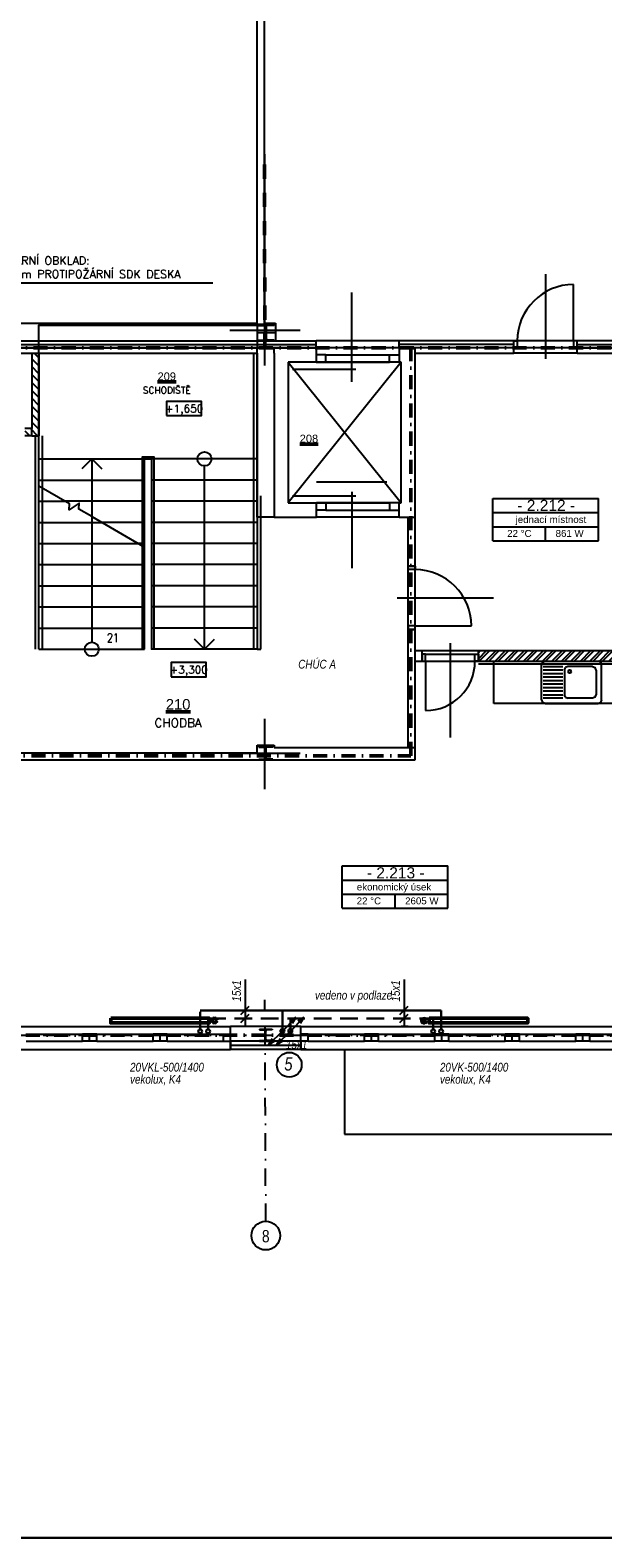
# Model space of a CAD drawing. Header units: millimetres. Extents: x 6435372 to 7248404, y 1559872 to 1886246.
# Tile 39 of 208: x 6652782 to 6660913, y 1704386 to 1725776. Entities that reach past the tile are written whole.
import ezdxf
from ezdxf.enums import TextEntityAlignment as Align

# ---------------------------------------------------------------- set-up
doc = ezdxf.new("R2010")
doc.units = ezdxf.units.MM
for name, pattern in [('DASH', [75, 50, -25]), ('DASHDOT', [1, 0.5, -0.25, 0, -0.25]), ('ČERCHOVANÁ', [1, 0.5, -0.25, 0, -0.25])]:
    doc.linetypes.add(name, pattern=pattern)
for name, color, linetype in [('1__NP___M_STNOSTI__T', 7, 'Continuous'), ('matrice DPS', 122, 'Continuous'), ('UT-popis', 7, 'Continuous'), ('UT_popis', 7, 'Continuous'), ('UT_tělesa-popis', 7, 'Continuous')]:
    doc.layers.add(name, color=color, linetype=linetype)
for name, color, linetype, lineweight in [('CKPOPISM', 8, 'Continuous', 50), ('CKPOPISM_POPIS', 8, 'Continuous', 25), ('požární prostup', 240, 'Continuous', 35), ('požární úseky', 21, 'ČERCHOVANÁ', 50), ('UT_potrubí', 10, 'Continuous', 30), ('UT_telesa', 181, 'Continuous', 50)]:
    doc.layers.add(name, color=color, linetype=linetype, lineweight=lineweight)
doc.styles.add('ARIAL', font='arial.ttf')
doc.styles.add('INDRA', font='ariali.ttf')
doc.styles.get("Standard").update_dxf_attribs({"font": 'romans.shx'})
doc.linetypes.add('IZOLACE_POLYSTYREN_EXPANDOVANY', pattern='A,1,[224,CADKON.SHX,S=0.01,R=0,X=-0.5,Y=-1.74],-2', length=3)
doc.linetypes.add('IZOLACE_POLYSTYREN_PENOVY', pattern='A,0.001,[228,CADKON.SHX,S=0.1,R=0,X=0,Y=0],-2', length=2.001)
doc.dimstyles.new('CADKON$7', dxfattribs={"dimscale": 100, "dimtxt": 2.5, "dimasz": 2.5, "dimexe": 1.8, "dimexo": 5, "dimgap": 0.6, "dimtad": 1, "dimrnd": 1, "dimtxsty": 'Standard', "dimblk1": 'OBLIQUE', "dimblk2": 'OBLIQUE', "dimsah": 1, "dimcen": 2.5, "dimadec": 1, "dimazin": 2, "dimtfac": 1, "dimtdec": 4, "dimtix": 1, "dimtmove": 0, "dimatfit": 3, "dimldrblk": 'DOTSMALL', "dimfxl": 5, "dimfxlon": 1, "dimtfill": 1, "dimtolj": 1, "dimarcsym": 0})

# ---------------------------------------------------------------- blocks, each defined once
blk = doc.blocks.new('CK_S_EXT_HEAHEA180')
for p, q in [((-90, 85.5), (90, 85.5)), ((-90, 85.5), (-90, 76)), ((-90, 76), (-18, 76)), ((-3, -61), (-3, 61)), ((3, -61), (3, 61)), ((90, 76), (18, 76)), ((90, 85.5), (90, 76)), ((-90, -85.5), (-90, -76)), ((-90, -76), (-18, -76)), ((-90, -85.5), (90, -85.5)), ((90, -76), (18, -76)), ((90, -85.5), (90, -76))]:
    blk.add_line(p, q)
for centre, start, end in [((-18, 61), 0, 90), ((18, 61), 90, 180), ((-18, -61), 270, 0), ((18, -61), 180, 270)]:
    blk.add_arc(centre, 15, start, end)
blk = doc.blocks.new('CK_S_EXT_HEAHEA200')
for p, q in [((-100, 95), (100, 95)), ((-100, 95), (-100, 85)), ((-100, 85), (-21.25, 85)), ((-3.25, -67), (-3.25, 67)), ((3.25, -67), (3.25, 67)), ((100, 85), (21.25, 85)), ((100, 95), (100, 85)), ((-100, -95), (-100, -85)), ((-100, -85), (-21.25, -85)), ((-100, -95), (100, -95)), ((100, -85), (21.25, -85)), ((100, -95), (100, -85))]:
    blk.add_line(p, q)
for centre, start, end in [((-21.25, 67), 0, 90), ((21.25, 67), 90, 180), ((-21.25, -67), 270, 0), ((21.25, -67), 180, 270)]:
    blk.add_arc(centre, 18, start, end)
blk = doc.blocks.new('CK_S_EXT_HEAHEA240')
for p, q in [((-120, 115), (120, 115)), ((-120, 115), (-120, 103)), ((-120, 103), (-24.75, 103)), ((-3.75, -82), (-3.75, 82)), ((3.75, -82), (3.75, 82)), ((120, 103), (24.75, 103)), ((120, 115), (120, 103)), ((-120, -115), (-120, -103)), ((-120, -103), (-24.75, -103)), ((-120, -115), (120, -115)), ((120, -103), (24.75, -103)), ((120, -115), (120, -103))]:
    blk.add_line(p, q)
for centre, start, end in [((-24.75, 82), 0, 90), ((24.75, 82), 90, 180), ((-24.75, -82), 270, 0), ((24.75, -82), 180, 270)]:
    blk.add_arc(centre, 21, start, end)
blk = doc.blocks.new('CKBL2112015102500', base_point=(98290, 17664))
blk = doc.blocks.new('CKBL2010716103008', base_point=(98043, 13173))
blk = doc.blocks.new('_Oblique')
at = {"color": 0, "lineweight": -2}
blk.add_line((-0.5, -0.5), (0.5, 0.5), dxfattribs=at)
blk = doc.blocks.new('*U1023')
at = {"color": 0, "linetype": 'ByBlock', "lineweight": -2}
blk.add_lwpolyline([(-5, -2), (5, -2), (5, 2), (-5, 2), (-5, -2)], dxfattribs=at)
blk = doc.blocks.new('*U1024')
at = {"color": 0, "linetype": 'ByBlock', "lineweight": -2}
blk.add_lwpolyline([(-5, -2), (5, -2), (5, 2), (-5, 2), (-5, -2)], dxfattribs=at)
blk = doc.blocks.new('CKBL2032316081240')

msp = doc.modelspace()

# ---------------------------------------------------------------- hatches: boundary and pattern name
at = {"layer": 'matrice DPS', "ltscale": 500}
h = msp.add_hatch(dxfattribs=at)
h.set_pattern_fill('ANSI31', color=256, scale=25, angle=90, style=0)
h.set_pattern_definition([(135, (6558682.645, 1702199.846), (-56.1266, -56.1266), [])])
h.paths.add_polyline_path([(6649657, 1718123), (6649657, 1718023), (6650127, 1718023), (6650127, 1718123)])
h.paths.add_polyline_path([(6650127, 1720023), (6650127, 1720123), (6649657, 1720123), (6649657, 1720023)])
h.paths.add_polyline_path([(6651207, 1720123), (6651307, 1720123), (6651907, 1720123), (6651907, 1720023), (6651607, 1720023), (6651507, 1720023), (6651157, 1720023), (6651157, 1720123)])
h.paths.add_polyline_path([(6650127, 1719123), (6650127, 1719023), (6651507, 1719023), (6651507, 1719123)])
h.paths.add_polyline_path([(6650357, 1720023), (6650357, 1720123), (6650127, 1720123), (6650127, 1720023)])
h.paths.add_polyline_path([(6650657, 1718123), (6650657, 1718023), (6650127, 1718023), (6650127, 1718123)])
h.paths.add_polyline_path([(6652707, 1720123), (6652707, 1720023), (6652807, 1720023), (6652807, 1720123)])
h.paths.add_polyline_path([(6651307, 1721193), (6651207, 1721193), (6651207, 1720123), (6651307, 1720123)])
h.paths.add_polyline_path([(6652807, 1720023), (6652907, 1720023), (6652907, 1721193), (6652807, 1721193), (6652807, 1720123)])
h = msp.add_hatch(dxfattribs=at)
h.set_pattern_fill('ANSI32', color=256, scale=10, style=0)
h.set_pattern_definition([(45, (6558682.645, 1702199.85), (-67.35192, 67.35192), []), (45, (6558727.55, 1702199.85), (-67.35192, 67.35192), [])])
h.paths.add_polyline_path([(6660092, 1716823), (6660842, 1716823), (6660367, 1716823)], flags=16)
h.paths.add_polyline_path([(6657855, 1716097.9), (6658339, 1716097.9), (6658339, 1715767.9), (6657855, 1715767.9)], flags=24)
h.paths.add_polyline_path([(6658314.8, 1718458.3), (6658556.8, 1718458.3), (6658556.8, 1718293.3), (6658314.8, 1718293.3)], flags=24)
h.paths.add_polyline_path([(6660092, 1716823), (6660842, 1716823), (6660367, 1716823)], flags=16)
h.paths.add_polyline_path([(6660092, 1716823), (6660367, 1716823), (6660842, 1716823), (6662017, 1716823), (6662017, 1716973), (6659147, 1716973), (6659147, 1716823)])
h.paths.add_polyline_path([(6660092, 1716823), (6660367, 1716823), (6660842, 1716823), (6662017, 1716823), (6662017, 1716973), (6659147, 1716973), (6659147, 1716823)])
h.paths.add_polyline_path([(6660092, 1716823), (6660367, 1716823), (6660842, 1716823), (6662017, 1716823), (6662017, 1716973), (6659147, 1716973), (6659147, 1716823)])

# ---------------------------------------------------------------- linework, layer by layer
at = {"layer": '1__NP___M_STNOSTI__T', "color": 7}
for p, q in [((6659348.4, 1718931.9), (6659348.4, 1719131.9)), ((6659348.4, 1719131.9), (6660848.4, 1719131.9)), ((6659348.4, 1718731.9), (6659348.4, 1718931.9)), ((6659348.4, 1718931.9), (6660848.4, 1718931.9)), ((6659348.4, 1718931.9), (6660848.4, 1718931.9)), ((6660848.4, 1718931.9), (6660848.4, 1719131.9)), ((6660848.4, 1718731.9), (6660848.4, 1718931.9)), ((6659348.4, 1718531.9), (6659348.4, 1718731.9)), ((6659348.4, 1718731.9), (6660848.4, 1718731.9)), ((6659348.4, 1718731.9), (6660848.4, 1718731.9)), ((6660098.4, 1718531.9), (6660098.4, 1718731.9)), ((6660848.4, 1718531.9), (6660848.4, 1718731.9)), ((6659348.4, 1718531.9), (6660848.4, 1718531.9)), ((6657212, 1713718.6), (6657212, 1713918.6)), ((6657212, 1713918.6), (6658712, 1713918.6)), ((6658712, 1713718.6), (6658712, 1713918.6)), ((6657212, 1713518.6), (6657212, 1713718.6)), ((6657212, 1713718.6), (6658712, 1713718.6)), ((6657212, 1713718.6), (6658712, 1713718.6)), ((6658712, 1713518.6), (6658712, 1713718.6)), ((6657212, 1713318.6), (6657212, 1713518.6)), ((6657212, 1713518.6), (6658712, 1713518.6)), ((6657212, 1713518.6), (6658712, 1713518.6)), ((6657962, 1713318.6), (6657962, 1713518.6)), ((6658712, 1713318.6), (6658712, 1713518.6)), ((6657212, 1713318.6), (6658712, 1713318.6))]:
    msp.add_line(p, q, dxfattribs=at)
at = {"layer": 'matrice DPS', "ltscale": 500}
for p, q in [((6656007, 1721598), (6656007, 1743668)), ((6656107, 1721618), (6656107, 1726898)), ((6656115, 1721018), (6656115, 1724018)), ((6660097, 1722313), (6660097, 1721113)), ((6660497, 1721368), (6660497, 1722168)), ((6657347, 1720786.8), (6657347, 1722055.8)), ((6649987, 1721618), (6656007, 1721618)), ((6655615, 1721518), (6656615, 1721518)), ((6656107, 1721618), (6656267, 1721618)), ((6656127, 1721628), (6656127, 1721358)), ((6656267, 1721618), (6656267, 1721368)), ((6620007, 1721368), (6656842, 1721368)), ((6645407, 1721368), (6656842, 1721368)), ((6656277, 1721483), (6655997, 1721483)), ((6656007, 1721368), (6656107, 1721368)), ((6658022, 1721368), (6656842, 1721368)), ((6656842, 1721268), (6656842, 1721368)), ((6656842, 1721268), (6656842, 1721368)), ((6658022, 1721268), (6658022, 1721368)), ((6658022, 1721268), (6658022, 1721368)), ((6659647, 1721368), (6658022, 1721368)), ((6660547, 1721368), (6659647, 1721368)), ((6660547, 1721368), (6659647, 1721368)), ((6659647, 1721368), (6659697, 1721368)), ((6659647, 1721268), (6659647, 1721368)), ((6659647, 1721268), (6659647, 1721368)), ((6659647, 1721268), (6659647, 1721368)), ((6660497, 1721368), (6659697, 1721368)), ((6659697, 1721368), (6659697, 1721268)), ((6660547, 1721368), (6660497, 1721368)), ((6660497, 1721368), (6660497, 1721268)), ((6660547, 1721268), (6660547, 1721368)), ((6660547, 1721268), (6660547, 1721368)), ((6660547, 1721268), (6660547, 1721368)), ((6662247, 1721368), (6660547, 1721368)), ((6645407, 1721268), (6656842, 1721268)), ((6656247, 1721268), (6645737, 1721268)), ((6645737, 1721268), (6656247, 1721268)), ((6651307, 1721193), (6652807, 1721193)), ((6652807, 1721193), (6652807, 1720123)), ((6652807, 1721193), (6652907, 1721193)), ((6652907, 1721193), (6652907, 1720023)), ((6652907, 1721193), (6656007, 1721193)), ((6655957, 1716993), (6655957, 1721193)), ((6656007, 1721193), (6656007, 1721268)), ((6656007, 1718868), (6656007, 1721193)), ((6656842, 1721268), (6656247, 1721268)), ((6656842, 1721268), (6656247, 1721268)), ((6656247, 1721268), (6656842, 1721268)), ((6656247, 1721268), (6656247, 1721268)), ((6656247, 1721193), (6656247, 1721268)), ((6656247, 1721193), (6656247, 1718868)), ((6658022, 1721268), (6656842, 1721268)), ((6658022, 1721268), (6656842, 1721268)), ((6656842, 1721268), (6656842, 1721068)), ((6656982, 1721168), (6656842, 1721168)), ((6656842, 1721168), (6656842, 1721068)), ((6656982, 1721068), (6656982, 1721168)), ((6656982, 1721168), (6657882, 1721168)), ((6657882, 1721068), (6657882, 1721168)), ((6657882, 1721168), (6658022, 1721168)), ((6658022, 1721268), (6658022, 1721068)), ((6658247, 1721268), (6658022, 1721268)), ((6659647, 1721268), (6658022, 1721268)), ((6658022, 1721168), (6658022, 1721068)), ((6659647, 1721268), (6658247, 1721268)), ((6658247, 1721193), (6658247, 1721268)), ((6658247, 1718868), (6658247, 1721193)), ((6658247, 1721193), (6659647, 1721193)), ((6659697, 1721268), (6659647, 1721268)), ((6659647, 1721193), (6659647, 1721268)), ((6660547, 1721268), (6659647, 1721268)), ((6660547, 1721193), (6659647, 1721193)), ((6660497, 1721268), (6659697, 1721268)), ((6660497, 1721268), (6660547, 1721268)), ((6660547, 1721193), (6660547, 1721268)), ((6662017, 1721268), (6660547, 1721268)), ((6660547, 1721268), (6662347, 1721268)), ((6660547, 1721193), (6662017, 1721193)), ((6656447, 1721068), (6656447, 1719068)), ((6656842, 1721068), (6656447, 1721068)), ((6656447, 1721068), (6658047, 1719068)), ((6658047, 1721068), (6656447, 1719068)), ((6656505.8, 1720968), (6657405.8, 1720968)), ((6658022, 1721068), (6656842, 1721068)), ((6656842, 1721068), (6656982, 1721068)), ((6656847, 1721068), (6657847, 1721068)), ((6656982, 1721068), (6657882, 1721068)), ((6658022, 1721068), (6657882, 1721068)), ((6658047, 1721068), (6658022, 1721068)), ((6658047, 1719068), (6658047, 1721068)), ((6652807, 1720123), (6652707, 1720123)), ((6652807, 1720023), (6652707, 1720023)), ((6652807, 1720023), (6652807, 1720123)), ((6652807, 1720023), (6652907, 1720023)), ((6652807, 1720023), (6652807, 1720023)), ((6652907, 1718923), (6652907, 1720023)), ((6652907, 1719693), (6654407, 1719693)), ((6652907, 1719693), (6654407, 1719693)), ((6653657, 1719693), (6653515.8, 1719551.7)), ((6653657, 1719693), (6653798.3, 1719551.7)), ((6653657, 1719693), (6653657, 1717092.9)), ((6656007, 1719693), (6654507, 1719693)), ((6656007, 1719693), (6654507, 1719693)), ((6655257, 1716993), (6655257, 1719593.1)), ((6652907, 1719393), (6654407, 1719393)), ((6656007, 1719393), (6654507, 1719393)), ((6656847, 1719368), (6657847, 1719368)), ((6656057, 1716993), (6656057, 1719168)), ((6656505.8, 1719168), (6657405.8, 1719168)), ((6657347, 1719227.5), (6657347, 1718145.1)), ((6652907, 1719093), (6653279.1, 1719093)), ((6654407, 1719093), (6653279.1, 1719093)), ((6656007, 1719093), (6654507, 1719093)), ((6656447, 1719068), (6656847, 1719068)), ((6658022, 1719068), (6656847, 1719068)), ((6656847, 1718868), (6656847, 1719068)), ((6656847, 1719068), (6656982, 1719068)), ((6656847, 1718968), (6656847, 1719068)), ((6656982, 1718968), (6656847, 1718968)), ((6656982, 1719068), (6657882, 1719068)), ((6656982, 1719068), (6656982, 1718968)), ((6656982, 1718968), (6657882, 1718968)), ((6658022, 1719068), (6657882, 1719068)), ((6657882, 1719068), (6657882, 1718968)), ((6657882, 1718968), (6658022, 1718968)), ((6658022, 1719068), (6658047, 1719068)), ((6658022, 1718868), (6658022, 1719068)), ((6658022, 1718968), (6658022, 1719068)), ((6652907, 1718793), (6653798.7, 1718793)), ((6653657, 1718874.8), (6654407, 1718441.8)), ((6653657, 1718874.8), (6654407, 1718441.8)), ((6654407, 1718793), (6653798.7, 1718793)), ((6656007, 1718793), (6654507, 1718793)), ((6656247, 1718868), (6656007, 1718868)), ((6656247, 1718868), (6656847, 1718868)), ((6658022, 1718868), (6656847, 1718868)), ((6658022, 1718868), (6658147, 1718868)), ((6658147, 1718173), (6658147, 1718868)), ((6658147, 1718868), (6658247, 1718868)), ((6658247, 1718173), (6658247, 1718868)), ((6652907, 1718493), (6654318.4, 1718493)), ((6654407, 1718493), (6654318.4, 1718493)), ((6656007, 1718493), (6654507, 1718493)), ((6652907, 1718193), (6654407, 1718193)), ((6656007, 1718193), (6654507, 1718193)), ((6658147, 1717273), (6658147, 1718173)), ((6658247, 1718173), (6658147, 1718173)), ((6658147, 1717273), (6658147, 1718173)), ((6658147, 1718123), (6658147, 1718173)), ((6658147, 1718173), (6658247, 1718173)), ((6658147, 1717323), (6658147, 1718123)), ((6658247, 1718123), (6658147, 1718123)), ((6658247, 1717273), (6658247, 1718173)), ((6658247, 1718173), (6658247, 1718123)), ((6658247, 1717323), (6658247, 1718123)), ((6652907, 1717893), (6654407, 1717893)), ((6656007, 1717893), (6654507, 1717893)), ((6657992, 1717723), (6659358.3, 1717723)), ((6652907, 1717593), (6654407, 1717593)), ((6656007, 1717593), (6654507, 1717593)), ((6652907, 1717293), (6654407, 1717293)), ((6656007, 1717293), (6654507, 1717293)), ((6658247, 1717323), (6658147, 1717323)), ((6658147, 1717323), (6658147, 1717273)), ((6658247, 1717273), (6658147, 1717273)), ((6658147, 1717273), (6658247, 1717273)), ((6658147, 1715598), (6658147, 1717273)), ((6658247, 1717273), (6658247, 1717323)), ((6658247, 1717323), (6659047, 1717323)), ((6658247, 1716973), (6658247, 1717273)), ((6655257, 1716993), (6655115.8, 1717134.3)), ((6655257, 1716993), (6655398.3, 1717134.3)), ((6658747, 1717078), (6658747, 1715739.6)), ((6652907, 1716993), (6654407, 1716993)), ((6656007, 1716993), (6654507, 1716993)), ((6656007, 1716993), (6656057, 1716993)), ((6658247, 1716973), (6658347, 1716973)), ((6658247, 1716823), (6658347, 1716823)), ((6658247, 1716823), (6659047, 1716823)), ((6658247, 1715423), (6658247, 1716823)), ((6658347, 1716973), (6659147, 1716973)), ((6658347, 1716823), (6658347, 1716973)), ((6658397, 1716923), (6658347, 1716923)), ((6658347, 1716923), (6658347, 1716823)), ((6658347, 1716823), (6659147, 1716823)), ((6658347, 1716823), (6658397, 1716823)), ((6658397, 1716923), (6659097, 1716923)), ((6658397, 1716823), (6658397, 1716923)), ((6658397, 1716823), (6659097, 1716823)), ((6658397, 1716823), (6658397, 1716123)), ((6659097, 1716823), (6659097, 1716923)), ((6659097, 1716923), (6659147, 1716923)), ((6659147, 1716823), (6659097, 1716823)), ((6659147, 1716823), (6659147, 1716973)), ((6659147, 1716973), (6662017, 1716973)), ((6659147, 1716923), (6659147, 1716823)), ((6659147, 1716823), (6662017, 1716823)), ((6656115, 1715007.7), (6656115, 1716007.7)), ((6651877, 1715523), (6652907, 1715523)), ((6652807, 1715523), (6652907, 1715523)), ((6652907, 1715523), (6656007, 1715523)), ((6655615, 1715518), (6656615, 1715518)), ((6656007, 1715523), (6656007, 1715632.7)), ((6656007, 1715632.7), (6656247, 1715632.7)), ((6656017, 1715518), (6656237, 1715518)), ((6656127, 1715413), (6656127, 1715623)), ((6656127, 1715598), (6656127, 1715523)), ((6656247, 1715632.7), (6656247, 1715598)), ((6656247, 1715598), (6658147, 1715598)), ((6658147, 1715598), (6658247, 1715598)), ((6651877, 1715423), (6658247, 1715423)), ((6650627, 1711642.5), (6655627, 1711642.5)), ((6652727, 1711532.5), (6653527, 1711532.5)), ((6653627, 1711532.5), (6653527, 1711532.5)), ((6653527, 1711432.5), (6653527, 1711532.5)), ((6653627, 1711432.5), (6653627, 1711532.5)), ((6653727, 1711532.5), (6653627, 1711532.5)), ((6653727, 1711532.5), (6654527, 1711532.5)), ((6653727, 1711432.5), (6653727, 1711532.5)), ((6654627, 1711532.5), (6654527, 1711532.5)), ((6654527, 1711432.5), (6654527, 1711532.5)), ((6654627, 1711432.5), (6654627, 1711532.5)), ((6654727, 1711532.5), (6654627, 1711532.5)), ((6654727, 1711532.5), (6655527, 1711532.5)), ((6654727, 1711432.5), (6654727, 1711532.5)), ((6655527, 1711432.5), (6655527, 1711532.5)), ((6655527, 1711532.5), (6655627, 1711532.5)), ((6656627, 1711642.5), (6655627, 1711642.5)), ((6655627, 1711312.5), (6655627, 1711642.5)), ((6655627, 1711432.5), (6655627, 1711532.5)), ((6656027, 1711518), (6656227, 1711518)), ((6656127, 1711422.5), (6656127, 1711613.5)), ((6656247, 1711642.5), (6656147, 1711642.5)), ((6656627, 1711642.5), (6661627, 1711642.5)), ((6656627, 1711312.5), (6656627, 1711642.5)), ((6656727, 1711532.5), (6656627, 1711532.5)), ((6656627, 1711432.5), (6656627, 1711532.5)), ((6656727, 1711532.5), (6657527, 1711532.5)), ((6656727, 1711432.5), (6656727, 1711532.5)), ((6657627, 1711532.5), (6657527, 1711532.5)), ((6657527, 1711432.5), (6657527, 1711532.5)), ((6657627, 1711432.5), (6657627, 1711532.5)), ((6657727, 1711532.5), (6657627, 1711532.5)), ((6657727, 1711532.5), (6658527, 1711532.5)), ((6657727, 1711432.5), (6657727, 1711532.5)), ((6658147, 1711642.5), (6658047, 1711642.5)), ((6658627, 1711532.5), (6658527, 1711532.5)), ((6658527, 1711432.5), (6658527, 1711532.5)), ((6658627, 1711432.5), (6658627, 1711532.5)), ((6658727, 1711532.5), (6658627, 1711532.5)), ((6658727, 1711532.5), (6659527, 1711532.5)), ((6658727, 1711432.5), (6658727, 1711532.5)), ((6659627, 1711532.5), (6659527, 1711532.5)), ((6659527, 1711432.5), (6659527, 1711532.5)), ((6659627, 1711432.5), (6659627, 1711532.5)), ((6659727, 1711532.5), (6659627, 1711532.5)), ((6659727, 1711532.5), (6660527, 1711532.5)), ((6659727, 1711432.5), (6659727, 1711532.5)), ((6660627, 1711532.5), (6660527, 1711532.5)), ((6660527, 1711432.5), (6660527, 1711532.5)), ((6660627, 1711432.5), (6660627, 1711532.5)), ((6660727, 1711532.5), (6660627, 1711532.5)), ((6660727, 1711532.5), (6661527, 1711532.5)), ((6660727, 1711432.5), (6660727, 1711532.5)), ((6650627, 1711312.5), (6655627, 1711312.5)), ((6652727, 1711432.5), (6653527, 1711432.5)), ((6653627, 1711432.5), (6653527, 1711432.5)), ((6653727, 1711432.5), (6653627, 1711432.5)), ((6653727, 1711432.5), (6654527, 1711432.5)), ((6654627, 1711432.5), (6654527, 1711432.5)), ((6654727, 1711432.5), (6654627, 1711432.5)), ((6654727, 1711432.5), (6655527, 1711432.5)), ((6655527, 1711432.5), (6655627, 1711432.5)), ((6656627, 1711432.5), (6655627, 1711432.5)), ((6655627, 1711432.5), (6655627, 1711312.5)), ((6656627, 1711312.5), (6655627, 1711312.5)), ((6656727, 1711432.5), (6656627, 1711432.5)), ((6656627, 1711432.5), (6656627, 1711312.5)), ((6656627, 1711312.5), (6661627, 1711312.5)), ((6656727, 1711432.5), (6657527, 1711432.5)), ((6657246, 1711312.5), (6657246, 1710112.5)), ((6657627, 1711432.5), (6657527, 1711432.5)), ((6657727, 1711432.5), (6657627, 1711432.5)), ((6657727, 1711432.5), (6658527, 1711432.5)), ((6658627, 1711432.5), (6658527, 1711432.5)), ((6658727, 1711432.5), (6658627, 1711432.5)), ((6658727, 1711432.5), (6659527, 1711432.5)), ((6659627, 1711432.5), (6659527, 1711432.5)), ((6659727, 1711432.5), (6659627, 1711432.5)), ((6659727, 1711432.5), (6660527, 1711432.5)), ((6660627, 1711432.5), (6660527, 1711432.5)), ((6660727, 1711432.5), (6660627, 1711432.5)), ((6660727, 1711432.5), (6661527, 1711432.5)), ((6657246, 1710112.5), (6662346, 1710112.5))]:
    msp.add_line(p, q, dxfattribs=at)
at = {"layer": 'matrice DPS', "linetype": 'Continuous', "ltscale": 500}
for p, q in [((6658247, 1716823), (6658247, 1716973)), ((6659367, 1716223), (6659367, 1716823)), ((6662017, 1716223), (6659367, 1716223))]:
    msp.add_line(p, q, dxfattribs=at)
at = {"layer": 'matrice DPS', "linetype": 'ByBlock', "ltscale": 500}
for p, q in [((6660056.7, 1716808.4), (6660042, 1716773)), ((6660056.7, 1716808.4), (6660092, 1716823)), ((6660092, 1716823), (6660367, 1716823)), ((6660367, 1716823), (6660842, 1716823)), ((6660877.4, 1716808.4), (6660842, 1716823)), ((6660877.4, 1716808.4), (6660892, 1716773)), ((6660042, 1716273), (6660042, 1716773)), ((6660067, 1716748), (6660342, 1716748)), ((6660342, 1716698), (6660067, 1716698)), ((6660067, 1716648), (6660342, 1716648)), ((6660342, 1716598), (6660067, 1716598)), ((6660367, 1716698), (6660381.7, 1716733.4)), ((6660367, 1716698), (6660367, 1716348)), ((6660417, 1716748), (6660381.7, 1716733.4)), ((6660767, 1716748), (6660417, 1716748)), ((6660429.5, 1716694.7), (6660417, 1716673)), ((6660429.5, 1716651.4), (6660417, 1716673)), ((6660454.5, 1716694.7), (6660429.5, 1716694.7)), ((6660454.5, 1716651.4), (6660429.5, 1716651.4)), ((6660467, 1716673), (6660454.5, 1716694.7)), ((6660467, 1716673), (6660454.5, 1716651.4)), ((6660767, 1716748), (6660802.4, 1716733.4)), ((6660817, 1716698), (6660802.4, 1716733.4)), ((6660817, 1716698), (6660817, 1716348)), ((6660892, 1716273), (6660892, 1716773)), ((6660067, 1716548), (6660342, 1716548)), ((6660342, 1716498), (6660067, 1716498)), ((6660067, 1716448), (6660342, 1716448)), ((6660342, 1716398), (6660067, 1716398)), ((6660042, 1716273), (6660056.7, 1716237.7)), ((6660092, 1716223), (6660056.7, 1716237.7)), ((6660067, 1716348), (6660342, 1716348)), ((6660342, 1716298), (6660067, 1716298)), ((6660092, 1716223), (6660367, 1716223)), ((6660381.7, 1716312.7), (6660367, 1716348)), ((6660367, 1716223), (6660842, 1716223)), ((6660381.7, 1716312.7), (6660417, 1716298)), ((6660767, 1716298), (6660417, 1716298)), ((6660802.4, 1716312.7), (6660767, 1716298)), ((6660802.4, 1716312.7), (6660817, 1716348)), ((6660842, 1716223), (6660877.4, 1716237.7)), ((6660892, 1716273), (6660877.4, 1716237.7))]:
    msp.add_line(p, q, dxfattribs=at)
at = {"layer": 'matrice DPS', "linetype": 'DASHDOT', "ltscale": 500}
for p, q in [((6656127.2, 1708878.1), (6656115, 1712018)), ((6641464.7, 1711518), (6663127, 1711518))]:
    msp.add_line(p, q, dxfattribs=at)
at = {"layer": 'matrice DPS', "linetype": 'IZOLACE_POLYSTYREN_PENOVY', "ltscale": 500}
for points in [[(6660547, 1721318), (6662297, 1721318), (6662297, 1723268)], [(6645407, 1721318), (6656842, 1721318)], [(6659647, 1721318), (6658022, 1721318)]]:
    msp.add_lwpolyline(points, dxfattribs=at)
at = {"layer": 'matrice DPS', "ltscale": 500}
for points in [[(6652907, 1719307.8), (6652907, 1721593), (6656007, 1721593), (6656007, 1721268)], [(6656007, 1721193), (6656007, 1716993), (6656007, 1716993)], [(6652857, 1716993), (6652857, 1716993), (6652857, 1716993), (6652857, 1720023)], [(6652957, 1716993), (6652957, 1716993), (6652957, 1716993), (6652957, 1720023)], [(6654377, 1718459.1), (6654377, 1719723), (6654407, 1719723), (6654537, 1719723), (6654537, 1716993)], [(6654407, 1718441.8), (6654407, 1719693), (6654507, 1719693), (6654507, 1716993), (6654507, 1716993)], [(6652907, 1716993), (6652907, 1716993), (6652907, 1716993), (6652907, 1719307.8)], [(6653657, 1718874.8), (6653472, 1718981.7), (6653477, 1719065.4), (6653337.1, 1718973), (6653342.1, 1719056.7), (6652907, 1719307.8)], [(6653657, 1718874.8), (6653472, 1718981.7), (6653477, 1719065.4), (6653337.1, 1718973), (6653342.1, 1719056.7), (6652907, 1719307.8)], [(6654377, 1716993), (6654377, 1718459.1)], [(6654407, 1716993), (6654407, 1716993), (6654407, 1716993), (6654407, 1718441.8)], [(6661977, 1716223), (6661977, 1716633), (6661977, 1716783), (6661827, 1716783), (6659147, 1716783)]]:
    msp.add_lwpolyline(points, dxfattribs=at)
at = {"layer": 'matrice DPS', "linetype": 'IZOLACE_POLYSTYREN_EXPANDOVANY', "ltscale": 500}
msp.add_lwpolyline([(6656627, 1711372.5), (6655627, 1711372.5)], dxfattribs=at)
at = {"layer": 'matrice DPS', "ltscale": 500}
for centre, radius in [((6655257, 1719693), 99.9), ((6653657, 1716993), 99.9), ((6653657, 1716993), 0.000000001), ((6656127, 1708674.2), 203.9)]:
    msp.add_circle(centre, radius, dxfattribs=at)
for centre, radius, start, end in [((6660497, 1721368), 800, 90, 180), ((6658247, 1717323), 800, 0, 90), ((6658397, 1716823), 700, 270, 0)]:
    msp.add_arc(centre, radius, start, end, dxfattribs=at)
at = {"layer": 'požární úseky', "ltscale": 400}
for p, q in [((6656115, 1721268), (6656107, 1723897.6)), ((6645627, 1721273), (6662127, 1721268)), ((6658184.6, 1715479.4), (6658184.6, 1721268)), ((6648798.1, 1715479.4), (6658184.6, 1715479.4)), ((6662124, 1711518), (6645627, 1711518))]:
    msp.add_line(p, q, dxfattribs=at)
at = {"layer": 'UT-popis', "ltscale": 400}
for p, q in [((6655832.8, 1712309.2), (6655832.8, 1711650.7)), ((6658090.8, 1712309.2), (6658090.8, 1711650.7)), ((6655773.6, 1711809.6), (6655892, 1711928)), ((6658031.6, 1711809.6), (6658150, 1711928)), ((6655773.6, 1711697.1), (6655892, 1711815.5)), ((6658031.6, 1711697.1), (6658150, 1711815.5))]:
    msp.add_line(p, q, dxfattribs=at)
at = {"layer": 'UT_popis', "ltscale": 400}
for p, q in [((6656363.6, 1711576.4), (6656554.2, 1711767)), ((6656554.2, 1711767), (6656470.1, 1711716.3)), ((6656476.1, 1711576.4), (6656666.7, 1711767)), ((6656554.2, 1711767), (6656503.5, 1711682.9)), ((6656666.7, 1711767), (6656582.6, 1711716.3)), ((6656666.7, 1711767), (6656616, 1711682.9)), ((6656363.6, 1711576.4), (6656172.9, 1711385.7)), ((6656172.9, 1711385.7), (6656223.6, 1711469.9)), ((6656476.1, 1711576.4), (6656285.4, 1711385.7)), ((6656285.4, 1711385.7), (6656336.1, 1711469.9)), ((6656172.9, 1711385.7), (6656257.1, 1711436.4)), ((6656285.4, 1711385.7), (6656369.6, 1711436.4))]:
    msp.add_line(p, q, dxfattribs=at)
msp.add_circle((6656460.5, 1711097.3), 176.2, dxfattribs=at)
at = {"layer": 'UT_potrubí', "linetype": 'DASH', "ltscale": 5}
for p, q in [((6655195.9, 1711600.1), (6655195.9, 1711868.8)), ((6655308.4, 1711756.3), (6658503.4, 1711756.3)), ((6658503.4, 1711600.1), (6658503.4, 1711756.3))]:
    msp.add_line(p, q, dxfattribs=at)
at = {"layer": 'UT_potrubí'}
for p, q in [((6655195.9, 1711868.8), (6658615.9, 1711868.8)), ((6655308.4, 1711600.1), (6655308.4, 1711756.3)), ((6658615.9, 1711600.1), (6658615.9, 1711868.8))]:
    msp.add_line(p, q, dxfattribs=at)
at = {"layer": 'UT_potrubí', "ltscale": 400}
for p, q in [((6656363.6, 1711576.4), (6656363.6, 1711868.8)), ((6656476.1, 1711603.8), (6656476.1, 1711756.3))]:
    msp.add_line(p, q, dxfattribs=at)
msp.add_lwpolyline([(6642766.4, 1746386), (6672466.4, 1746386), (6672466.4, 1704386), (6642766.4, 1704386)], close=True, dxfattribs=at)
for centre in [(6655195.9, 1711572.6), (6655308.4, 1711572.6), (6656363.6, 1711576.4), (6656476.1, 1711576.4), (6658503.4, 1711572.6), (6658615.9, 1711572.6)]:
    msp.add_circle(centre, 27.5, dxfattribs=at)
at = {"layer": 'UT_telesa', "ltscale": 400}
for points in [[(6653927, 1711758.5), (6655327, 1711758.5), (6655327, 1711692.5), (6653927, 1711692.5)], [(6658446.1, 1711758.5), (6659846.1, 1711758.5), (6659846.1, 1711692.5), (6658446.1, 1711692.5)]]:
    msp.add_lwpolyline(points, close=True, dxfattribs=at)
for centre in [(6655399.6, 1711726.2), (6658372.7, 1711722.4)]:
    msp.add_circle(centre, 31.3, dxfattribs=at)

# ---------------------------------------------------------------- block references
at = {"layer": 'matrice DPS', "ltscale": 500, "rotation": 180}
msp.add_blockref('CK_S_EXT_HEAHEA240', (6656127, 1721483), dxfattribs=at)
at = {"layer": 'matrice DPS', "ltscale": 500}
ref = msp.add_blockref('CKBL2032316081240', (6654721.7, 1720620.6), dxfattribs=dict(at, xscale=0.75, yscale=0.75, zscale=0.75))
ref.add_attrib('CISLO', '%%U209', dxfattribs={"layer": 'CKPOPISM', "height": 112.5, "style": 'ARIAL'}).set_placement((6654721.7, 1720808.1), align=Align.CENTER)
ref.add_attrib('JMENO', 'SCHODIŠTĚ', dxfattribs={"layer": 'CKPOPISM_POPIS', "height": 93.75}).set_placement((6654721.7, 1720620.6), align=Align.CENTER)
ref = msp.add_blockref('*U1024', (6654967.1, 1720407.7), dxfattribs=dict(at, xscale=50, yscale=50, zscale=50))
ref.add_attrib('Výška', '+1,650', dxfattribs={"layer": '0', "color": 0, "linetype": 'ByBlock', "lineweight": -2, "height": 110}).set_placement((6654967.1, 1720407.7), align=Align.MIDDLE_CENTER)
ref = msp.add_blockref('CKBL2112015102500', (6656740.1, 1719924.6), dxfattribs=dict(at, xscale=0.375, yscale=0.375, zscale=0.375))
ref.add_attrib('CISLO', '%%U208', dxfattribs={"layer": 'CKPOPISM', "height": 112.5, "style": 'ARIAL'}).set_placement((6656740.1, 1719924.6), align=Align.CENTER)
ref = msp.add_blockref('*U1023', (6655033, 1716703.3), dxfattribs=dict(at, xscale=50, yscale=50, zscale=50))
ref.add_attrib('Výška', '+3,300', dxfattribs={"layer": '0', "color": 0, "linetype": 'ByBlock', "lineweight": -2, "height": 110}).set_placement((6655033, 1716703.3), align=Align.MIDDLE_CENTER)
ref = msp.add_blockref('CKBL2010716103008', (6654882.8, 1715886.4), dxfattribs=dict(at, xscale=0.5, yscale=0.5, zscale=0.5))
ref.add_attrib('JMENO', 'CHODBA', dxfattribs={"layer": 'CKPOPISM_POPIS', "height": 125}).set_placement((6654882.8, 1715886.4), align=Align.CENTER)
ref.add_attrib('CISLO', '%%U210', dxfattribs={"layer": 'CKPOPISM', "height": 150, "style": 'ARIAL'}).set_placement((6654882.8, 1716136.4), align=Align.CENTER)
for name, p in [('CK_S_EXT_HEAHEA200', (6656127, 1715517.7)), ('CK_S_EXT_HEAHEA180', (6656127, 1711518))]:
    msp.add_blockref(name, p, dxfattribs=at)

# ---------------------------------------------------------------- texts
at = {"layer": '1__NP___M_STNOSTI__T', "color": 7, "style": 'ARIAL'}
for s, height, p in [('- 2.212 -', 157.73, (6659698.1, 1718955.4)), ('jednací místnost', 98.581, (6659674.1, 1718784.2)), ('22 °C', 98.58, (6659554.4, 1718586.9)), ('861 W', 98.58, (6660241.9, 1718586.9)), ('- 2.213 -', 157.73, (6657561.7, 1713742.1)), ('ekonomický úsek', 98.581, (6657419.8, 1713570.9)), ('22 °C', 98.58, (6657418, 1713373.6)), ('2605 W', 98.58, (6658105.5, 1713373.6))]:
    msp.add_text(s, height=height, dxfattribs=at).set_placement(p)
at = {"layer": 'matrice DPS', "ltscale": 500, "width": 0.8}
msp.add_text('21', height=125, dxfattribs=at).set_placement((6653957, 1717155.5), align=Align.MIDDLE)
at = {"layer": 'matrice DPS', "ltscale": 500, "style": 'ARIAL', "width": 0.8}
msp.add_text('8', height=175, dxfattribs=at).set_placement((6656127, 1708665.7), align=Align.MIDDLE)
at = {"layer": 'matrice DPS', "ltscale": 500, "insert": (6651821.7, 1722222.8), "char_height": 115, "attachment_point": 7}
msp.add_mtext('PROTIPOŽÁRNÍ OBKLAD:\\P2x 12,5 mm PROTIPOŽÁRNÍ SDK DESKA\\P', dxfattribs=at)
at = {"layer": 'požární prostup', "ltscale": 400, "style": 'INDRA', "width": 0.8}
msp.add_text('CHÚC A', height=125, dxfattribs=at).set_placement((6656588, 1716718.1))
at = {"layer": 'UT_popis', "linetype": 'Continuous', "style": 'INDRA', "width": 0.8}
for p in [(6655773.6, 1711994.1), (6658031.5, 1711994.1)]:
    msp.add_text('15x1', height=125, rotation=90, dxfattribs=at).set_placement(p)
for s, height, p in [('vedeno v podlaze', 125, (6656825.7, 1712021.9)), ('15x1', 125, (6656413.1, 1711322.6)), ('5', 187.5, (6656390.6, 1711015.8))]:
    msp.add_text(s, height=height, dxfattribs=at).set_placement(p)
at = {"layer": 'UT_tělesa-popis', "ltscale": 400, "style": 'INDRA', "width": 0.8}
for s, p in [('20VKL-500/1400', (6654200.7, 1711001)), ('20VK-500/1400', (6658599.6, 1711001)), ('vekolux, K4', (6654200.7, 1710829.6)), ('vekolux, K4', (6658599.6, 1710829.6))]:
    msp.add_text(s, height=125, dxfattribs=at).set_placement(p)

# ---------------------------------------------------------------- leaders
at = {"layer": 'matrice DPS', "ltscale": 500, "annotation_type": 0, "has_hookline": 1, "hookline_direction": 0, "text_width": 3554}
msp.add_leader([(6651498.9, 1721618), (6651691.7, 1722192.8), (6651791.7, 1722192.8)], dimstyle='CADKON$7', override={"dimscale": 50, "dimtxt": 2.3, "dimasz": 2, "dimfxl": 1, "dimfxlon": 0}, dxfattribs=at)

doc.saveas('drawing.dxf')
